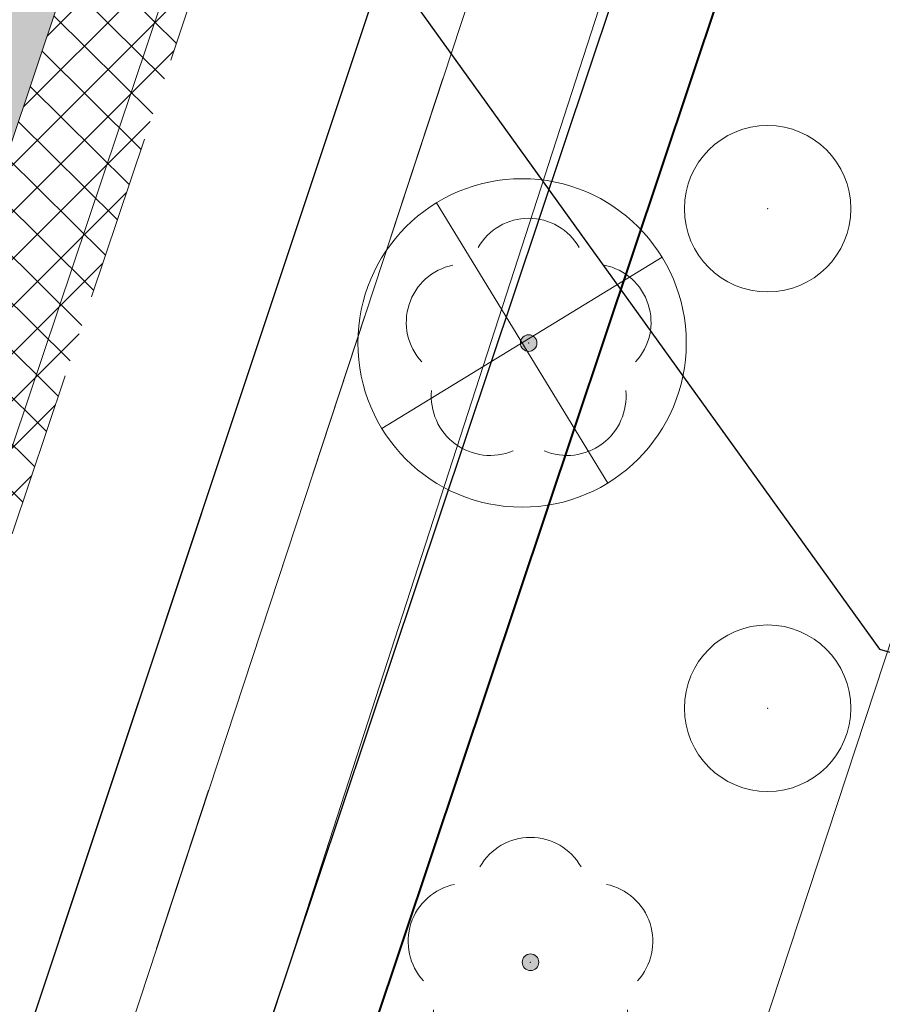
# Model space of a CAD drawing. Header units: metres. Extents: x 6599594 to 6600699, y 5687867 to 5691114.
# Tile 76 of 256: x 6599871.69 to 6599876.87, y 5688608.76 to 5688614.68. Entities that reach past the tile are written whole.
import ezdxf

# ---------------------------------------------------------------- set-up
doc = ezdxf.new("R2010")
doc.units = ezdxf.units.M
doc.header["$MEASUREMENT"] = 0
for name, pattern in [('1', [0]), ('3_EGBZ', [1.5, 1, -0.5]), ('BTO', [0]), ('BUF', [0]), ('BUG', [1.5, 1, -0.5]), ('GUK', [2, 1.5, -0.5]), ('GUZ', [1, 0.5, -0.5]), ('L_0_04', [1.5, 1, -0.5]), ('UPT', [0]), ('UPW', [0])]:
    doc.linetypes.add(name, pattern=pattern)
doc.layers.get('0').update_dxf_attribs({"color": 253, "linetype": 'CONTINUOUS', "lineweight": 13})
doc.layers.add('__gaPionowe', color=7, linetype='CONTINUOUS')
for name, color, linetype, lineweight in [('_dren', 30, '3_EGBZ', 40), ('_kolor chodnik', 50, '1', 5), ('_kolor jezdnia', 4, '1', 0), ('_kolor pobocze', 211, '1', 5), ('_kolor zjazdy kostka', 7, '1', 5), ('_kolor ścieżka @ 1', 10, '1', 0), ('_krawedz jezdni i pobocza', 7, 'BUG', 15), ('_podział mój', 201, 'BTO', 40), ('_row', 150, 'CONTINUOUS', 30), ('_wycinka', 10, 'BUF', 15), ('Dzialki', 130, '1', 30), ('Kontury', 252, 'GUK', 9), ('OT_Komunikacja', 7, 'CONTINUOUS', 0), ('OT_ZagospodarowanieTerenu', 7, 'CONTINUOUS', 0), ('OT_ZagospodarowanieTerenu_P', 7, 'CONTINUOUS', 0), ('UTTPOM_L_0', 30, 'UPT', 9), ('UWWPM_L_0', 5, 'UPW', 9), ('Uzytki', 252, 'GUZ', 9)]:
    doc.layers.add(name, color=color, linetype=linetype, lineweight=lineweight)
doc.styles.get("Standard").update_dxf_attribs({"font": 'ARIALN.TTF', "width": 0.75, "height": 1.199999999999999})
doc.dimstyles.new('GA-LEADER', dxfattribs={"dimtxt": 1, "dimasz": 1, "dimexe": 1, "dimexo": 1, "dimgap": 1, "dimtad": 1, "dimtxsty": 'Standard', "dimcen": 1, "dimadec": 0, "dimazin": 0, "dimtfac": 1, "dimtmove": 0, "dimatfit": 3, "dimfxl": 1, "dimarcsym": 0})
pattern_1 = [(45, (0, 0), (-0.1414213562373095, 0.1414213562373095), []), (135, (0, 0), (-0.1414213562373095, -0.1414213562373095), [])]

# ---------------------------------------------------------------- blocks, each defined once
blk = doc.blocks.new('ddddd')
at = {"layer": '_wycinka'}
for p, q in [((6600244.106448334, 5690836.218476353), (6600245.135551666, 5690834.535523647)), ((6600245.462476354, 5690835.891551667), (6600243.779523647, 5690834.862448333))]:
    blk.add_line(p, q, dxfattribs=at)
blk.add_circle((6600244.621, 5690835.377), 0.986329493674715, dxfattribs=at)
blk = doc.blocks.new('230')
at = {"color": 0, "linetype": 'Continuous', "lineweight": 18}
blk.add_circle((0, 0), 1, dxfattribs=at)
blk = doc.blocks.new('147')
at = {"linetype": 'Continuous', "lineweight": 18}
blk.add_hatch(color=0, dxfattribs=at).paths.add_polyline_path([(0, -0.1, 1), (0, 0.1, 1)])
at = {"color": 0, "linetype": 'Continuous', "lineweight": 18}
blk.add_circle((0, 0), 0.1, dxfattribs=at)
for centre, radius, start, end in [((0, 0.8), 0.7, 29.8459319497, 150.1540680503), ((-0.7700000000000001, 0.25), 0.7, 101.6336339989, 222.6626941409), ((0.7700000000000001, 0.25), 0.7, 317.3373058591, 78.3663660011), ((-0.4600000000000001, -0.6400000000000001), 0.71, 174.3693172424, 292.5572466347), ((0.4600000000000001, -0.6400000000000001), 0.71, 247.4427533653, 5.630682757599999)]:
    blk.add_arc(centre, radius, start, end, dxfattribs=at)
blk = doc.blocks.new('hhh')
at = {"layer": '_podział mój'}
blk.add_line((6600030.348422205, 5689076.243038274), (6599864.227411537, 5688579.984196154), dxfattribs=at)

msp = doc.modelspace()

# ---------------------------------------------------------------- hatches: boundary and pattern name
at = {"layer": '_kolor chodnik'}
h = msp.add_hatch(dxfattribs=at)
h.set_pattern_fill('ANSI37', color=256, scale=1.6)
h.set_pattern_definition(pattern_1)
h.paths.add_polyline_path([(6599849.938171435, 5688542.085872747), (6599852.232147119, 5688548.938742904), (6599853.573135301, 5688548.489851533), (6599853.827082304, 5688549.248475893), (6599851.793849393, 5688549.929093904), (6599849.895278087, 5688548.982823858), (6599847.823506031, 5688542.793750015)])
edge = h.paths.add_edge_path()
edge.add_line((6600018.106075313, 5689087.454911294), (6600022.42781917, 5689091.229234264))
edge.add_line((6600022.42781917, 5689091.229234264), (6600020.233254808, 5689093.742094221))
edge.add_line((6600020.233254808, 5689093.742094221), (6600017.159471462, 5689091.057656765))
edge.add_arc((6600023.275194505, 5689085.385140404), 8.34143334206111, 137.1531558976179, 148.8016577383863)
edge.add_line((6600016.140105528, 5689089.706021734), (6600018.106075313, 5689087.454911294))
h.paths.add_polyline_path([(6600038.501784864, 5689187.59229436), (6600037.906968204, 5689187.700586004), (6600037.638296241, 5689186.224843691), (6600038.240083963, 5689186.115282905)])
h.paths.add_polyline_path([(6600069.098302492, 5689360.276020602), (6600068.321239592, 5689360.413462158), (6600068.064048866, 5689358.936495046), (6600068.836639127, 5689358.799546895)])
h.paths.add_polyline_path([(6600082.393785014, 5689362.950258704), (6600082.941124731, 5689366.103121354), (6600081.481377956, 5689366.361351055), (6600080.923159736, 5689363.210828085)])
h.paths.add_polyline_path([(6600074.022236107, 5689388.065861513), (6600072.983907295, 5689388.249860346), (6600072.723374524, 5689386.772538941), (6600073.760538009, 5689386.588865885)])
h.paths.add_polyline_path([(6600105.602402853, 5689486.45426531), (6600106.738797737, 5689489.760539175), (6600105.28818975, 5689490.281952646), (6600104.132785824, 5689486.965912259)])
h.paths.add_polyline_path([(6600132.519778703, 5689678.737346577), (6600131.636986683, 5689678.922259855), (6600131.330470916, 5689677.453953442), (6600132.212256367, 5689677.269208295)])
h.paths.add_polyline_path([(6600156.649397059, 5689798.7449027), (6600156.48800471, 5689797.95886096), (6600157.450195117, 5689797.757316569), (6600157.615023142, 5689798.542205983)])
h.paths.add_polyline_path([(6600189.055358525, 5689948.643107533), (6600187.902868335, 5689948.884512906), (6600187.600024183, 5689947.417400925), (6600188.748131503, 5689947.176379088)])
edge = h.paths.add_edge_path()
edge.add_line((6600204.459383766, 5690032.969035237), (6600204.153258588, 5690031.227801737))
edge.add_arc((6600202.328347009, 5690027.299936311), 4.331100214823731, 41.853001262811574, 65.08011546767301, ccw=False)
edge.add_arc((6600032.903931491, 5690051.979071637), 174.020003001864, 352.8070218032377, 353.495463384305)
edge.add_arc((6600202.372679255, 5690027.343587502), 5.999999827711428, 55.12102442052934, 69.64815978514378)
edge = h.paths.add_edge_path()
edge.add_line((6600205.046027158, 5690040.265402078), (6600204.972740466, 5690038.483452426))
edge.add_arc((6600203.986269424, 5690044.401803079), 5.999999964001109, 279.4630688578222, 294.9140560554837)
edge.add_line((6600206.513819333, 5690038.960158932), (6600206.607027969, 5690041.030672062))
edge.add_arc((6600203.986269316, 5690044.401803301), 4.270000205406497, 284.3702444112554, 307.86193139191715, ccw=False)
edge = h.paths.add_edge_path()
edge.add_arc((6600203.547470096, 5690044.558759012), 6.446878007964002, 324.43500910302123, 356.20133685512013, ccw=False)
edge.add_arc((6600203.986269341, 5690044.401803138), 6.000000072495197, 323.2169970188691, 357.4193489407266)
h.paths.add_polyline_path([(6600208.910055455, 5690121.713696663), (6600208.146285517, 5690121.748120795), (6600207.125602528, 5690121.794124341), (6600209.971605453, 5690121.665851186)])
edge = h.paths.add_edge_path()
edge.add_line((6600238.769818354, 5690481.648294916), (6600240.338176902, 5690490.87374652))
edge.add_line((6600240.338176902, 5690490.87374652), (6600241.251295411, 5690510.829461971))
edge.add_line((6600241.251295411, 5690510.829461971), (6600239.524022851, 5690510.928942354))
edge.add_line((6600239.524022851, 5690510.928942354), (6600238.633343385, 5690491.167757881))
edge.add_line((6600238.633343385, 5690491.167757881), (6600234.579716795, 5690467.661262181))
edge.add_line((6600234.579716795, 5690467.661262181), (6600234.449796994, 5690464.966873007))
edge.add_arc((6600242.443669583, 5690464.607462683), 8.001948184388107, 177.4256737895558, 268.2543056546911)
edge.add_line((6600242.199903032, 5690456.609228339), (6600242.216657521, 5690457.359274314))
edge.add_line((6600242.216657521, 5690457.359274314), (6600242.305257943, 5690458.836738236))
edge.add_arc((6600242.444504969, 5690464.607952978), 5.772894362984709, 177.0298084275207, 268.6178439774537, ccw=False)
edge.add_line((6600236.679365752, 5690464.907083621), (6600236.951876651, 5690470.95443634))
edge.add_line((6600236.951876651, 5690470.95443634), (6600238.15078669, 5690478.210832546))
edge.add_line((6600238.15078669, 5690478.210832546), (6600238.769818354, 5690481.648294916))
h.paths.add_polyline_path([(6600238.769818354, 5690481.648294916), (6600238.15078669, 5690478.210832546), (6600239.670056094, 5690477.930590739), (6600240.266710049, 5690481.376366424)])
edge = h.paths.add_edge_path()
edge.add_line((6600223.366500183, 5690460.339976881), (6600223.278629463, 5690457.997544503))
edge.add_arc((6600220.967166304, 5690465.656339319), 7.999999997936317, 286.7940807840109, 300.2738222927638)
edge.add_line((6600225.000231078, 5690458.747331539), (6600225.240084, 5690461.623695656))
edge.add_arc((6600221.105749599, 5690465.648640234), 5.76999998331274, 293.06724424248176, 315.7681070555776, ccw=False)
edge = h.paths.add_edge_path()
edge.add_arc((6600220.025145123, 5690444.676291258), 5.770000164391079, 37.996647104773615, 59.94382588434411, ccw=False)
edge.add_line((6600224.572175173, 5690448.22839199), (6600224.817793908, 5690451.081798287))
edge.add_arc((6600220.025145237, 5690444.676291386), 7.999999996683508, 53.19588653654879, 68.15166733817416)
edge.add_line((6600223.00235276, 5690452.101669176), (6600222.91504296, 5690449.670427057))
edge = h.paths.add_edge_path()
edge.add_arc((6600221.105749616, 5690465.648640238), 7.999999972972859, 328.0222308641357, 357.0132597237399)
edge.add_line((6600229.094882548, 5690465.23180147), (6600229.218816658, 5690467.593604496))
edge.add_line((6600229.218816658, 5690467.593604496), (6600228.218919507, 5690467.645774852))
edge.add_line((6600228.218919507, 5690467.645774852), (6600227.891778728, 5690461.411918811))
h.paths.add_polyline_path([(6600200.980142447, 5690012.236744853), (6600202.317278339, 5690011.956662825), (6600202.522293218, 5690012.935421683), (6600201.182321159, 5690013.216097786)])
h.paths.add_polyline_path([(6600196.457878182, 5689983.98337835), (6600195.202332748, 5689984.246370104), (6600194.899091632, 5689982.777335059), (6600196.150355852, 5689982.515240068)])
edge = h.paths.add_edge_path()
edge.add_line((6600112.305909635, 5689517.991018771), (6600112.691041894, 5689519.807934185))
edge.add_line((6600112.691041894, 5689519.807934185), (6600113.245521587, 5689522.423769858))
edge.add_line((6600113.245521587, 5689522.423769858), (6600111.553124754, 5689522.782507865))
edge.add_line((6600111.553124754, 5689522.782507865), (6600107.405864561, 5689503.21722655))
edge.add_line((6600107.405864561, 5689503.21722655), (6600099.494506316, 5689480.361667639))
edge.add_line((6600099.494506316, 5689480.361667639), (6600099.182814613, 5689478.891218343))
edge.add_arc((6600107.008997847, 5689477.232359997), 8.000059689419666, 168.0325629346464, 257.7529108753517)
edge.add_line((6600105.311960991, 5689469.414366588), (6600105.784990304, 5689471.593619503))
edge.add_arc((6600107.008927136, 5689477.232314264), 5.769999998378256, 168.0321375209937, 257.7533362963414, ccw=False)
edge.add_line((6600101.364343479, 5689478.42879883), (6600101.647245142, 5689479.76342708))
edge.add_line((6600101.647245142, 5689479.76342708), (6600104.132785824, 5689486.965912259))
edge.add_line((6600104.132785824, 5689486.965912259), (6600105.28818975, 5689490.281952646))
edge.add_line((6600105.28818975, 5689490.281952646), (6600108.240043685, 5689498.809726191))
edge.add_line((6600108.240043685, 5689498.809726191), (6600112.305909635, 5689517.991018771))
h.paths.add_polyline_path([(6600136.009573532, 5689645.499114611), (6600138.333647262, 5689645.012304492), (6600138.661671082, 5689646.578318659), (6600134.869459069, 5689647.372651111)])
at = {"layer": '_kolor jezdnia'}
h = msp.add_hatch(dxfattribs=at)
h.set_pattern_fill('ANSI37', color=4, scale=3.5)
h.set_pattern_definition([(45, (0, 0), (-0.3093592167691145, 0.3093592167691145), []), (135, (0, 0), (-0.3093592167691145, -0.3093592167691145), [])])
edge = h.paths.add_edge_path()
edge.add_line((6599833.066047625, 5688539.933393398), (6599850.649511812, 5688527.983462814))
edge.add_arc((6599857.337592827, 5688536.653968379), 10.95025544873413, 169.5012687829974, 232.3548431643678, ccw=False)
edge.add_arc((6599858.085851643, 5688536.618142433), 11.69295282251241, 162.2507788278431, 169.9967502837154, ccw=False)
edge.add_line((6599846.949484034, 5688540.182754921), (6599847.823506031, 5688542.793750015))
edge.add_line((6599847.823506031, 5688542.793750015), (6599849.895278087, 5688548.982823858))
edge.add_line((6599849.895278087, 5688548.982823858), (6599852.434748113, 5688556.56906746))
edge.add_line((6599852.434748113, 5688556.56906746), (6599928.48625871, 5688783.760284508))
edge.add_line((6599928.48625871, 5688783.760284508), (6599931.025728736, 5688791.34652811))
edge.add_line((6599931.025728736, 5688791.34652811), (6599996.657773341, 5688987.411326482))
edge.add_line((6599996.657773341, 5688987.411326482), (6599999.197243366, 5688994.997570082))
edge.add_line((6599999.197243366, 5688994.997570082), (6600021.930100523, 5689062.908193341))
edge.add_line((6600021.930100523, 5689062.908193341), (6600017.620224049, 5689067.371531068))
edge.add_line((6600017.620224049, 5689067.371531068), (6600016.714558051, 5689064.654078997))
edge.add_line((6600016.714558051, 5689064.654078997), (6600012.423620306, 5689051.835617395))
edge.add_line((6600012.423620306, 5689051.835617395), (6600009.884150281, 5689044.249373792))
edge.add_line((6600009.884150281, 5689044.249373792), (6599977.53516164, 5688947.612159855))
edge.add_line((6599977.53516164, 5688947.612159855), (6599974.995691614, 5688940.025916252))
edge.add_line((6599974.995691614, 5688940.025916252), (6599942.096912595, 5688841.746295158))
edge.add_line((6599942.096912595, 5688841.746295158), (6599939.557442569, 5688834.160051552))
edge.add_line((6599939.557442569, 5688834.160051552), (6599882.679288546, 5688664.246042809))
edge.add_line((6599882.679288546, 5688664.246042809), (6599880.139818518, 5688656.659799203))
edge.add_line((6599880.139818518, 5688656.659799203), (6599852.46454386, 5688573.984527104))
edge.add_line((6599852.46454386, 5688573.984527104), (6599842.470137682, 5688544.127903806))
edge.add_arc((6599835.706422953, 5688546.652910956), 7.219660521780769, 248.5480913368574, 339.52856074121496, ccw=False)
h.paths.add_polyline_path([(6600044.653202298, 5689172.271628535), (6600046.276244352, 5689181.431901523), (6600047.759199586, 5689189.801539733), (6600051.0603021, 5689208.432603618), (6600052.368792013, 5689215.817578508), (6600054.808584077, 5689229.587499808), (6600056.11707399, 5689236.972474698), (6600057.346666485, 5689243.912161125), (6600058.655146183, 5689251.297078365), (6600058.831439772, 5689252.292060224), (6600060.098987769, 5689259.445963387), (6600060.139929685, 5689259.677035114), (6600061.407468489, 5689266.830886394), (6600072.329030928, 5689328.470998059), (6600073.637511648, 5689335.855921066), (6600077.337304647, 5689356.73715072), (6600078.820259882, 5689365.106788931), (6600081.142794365, 5689378.214921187), (6600082.538516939, 5689386.092227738), (6600095.187867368, 5689457.483787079), (6600091.082877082, 5689465.8405575), (6600089.043088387, 5689454.328211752), (6600087.870641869, 5689447.711051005), (6600087.560133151, 5689445.958573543), (6600086.562151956, 5689440.326076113), (6600082.433200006, 5689417.022719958), (6600080.95024477, 5689408.65308175), (6600077.202698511, 5689387.502337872), (6600075.719743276, 5689379.132699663), (6600073.469199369, 5689366.430874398), (6600071.986244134, 5689358.061236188), (6600069.98686466, 5689346.776955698), (6600068.591142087, 5689338.899649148), (6600065.559290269, 5689321.78820693), (6600064.163567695, 5689313.910900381), (6600059.719426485, 5689288.828650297), (6600058.323703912, 5689280.951343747), (6600057.563846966, 5689276.662793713), (6600056.168124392, 5689268.785487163), (6600054.804920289, 5689261.091711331), (6600053.409197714, 5689253.21440478), (6600053.264817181, 5689252.399536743), (6600051.869094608, 5689244.522230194), (6600051.183555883, 5689240.653124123), (6600049.787833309, 5689232.775817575), (6600046.593849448, 5689214.749319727), (6600045.198126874, 5689206.872013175), (6600044.41754409, 5689202.466488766), (6600042.934588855, 5689194.096850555), (6600036.429952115, 5689157.38538759), (6600034.946996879, 5689149.01574938), (6600030.579776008, 5689124.367629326), (6600027.529365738, 5689107.151445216), (6600024.895072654, 5689094.014582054), (6600030.583685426, 5689094.264316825), (6600032.945013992, 5689106.191885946), (6600043.170247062, 5689163.901990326)])
edge = h.paths.add_edge_path()
edge.add_line((6600111.106812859, 5689535.144351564), (6600111.256844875, 5689535.85214863))
edge.add_line((6600111.256844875, 5689535.85214863), (6600112.915748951, 5689543.678261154))
edge.add_line((6600112.915748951, 5689543.678261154), (6600117.304772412, 5689564.384094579))
edge.add_line((6600117.304772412, 5689564.384094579), (6600119.067357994, 5689572.699339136))
edge.add_line((6600119.067357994, 5689572.699339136), (6600120.087667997, 5689577.512794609))
edge.add_line((6600120.087667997, 5689577.512794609), (6600121.642890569, 5689584.849775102))
edge.add_line((6600121.642890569, 5689584.849775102), (6600128.436769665, 5689616.900852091))
edge.add_line((6600128.436769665, 5689616.900852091), (6600129.991992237, 5689624.237832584))
edge.add_line((6600129.991992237, 5689624.237832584), (6600132.660554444, 5689636.827148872))
edge.add_line((6600132.660554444, 5689636.827148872), (6600133.208838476, 5689639.444704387))
edge.add_line((6600133.208838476, 5689639.444704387), (6600134.848957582, 5689647.274775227))
edge.add_line((6600134.848957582, 5689647.274775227), (6600138.97649476, 5689666.979995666))
edge.add_line((6600138.97649476, 5689666.979995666), (6600140.51410642, 5689674.320687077))
edge.add_line((6600140.51410642, 5689674.320687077), (6600145.209128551, 5689696.735129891))
edge.add_line((6600145.209128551, 5689696.735129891), (6600146.746740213, 5689704.075821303))
edge.add_line((6600146.746740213, 5689704.075821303), (6600151.462308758, 5689726.588354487))
edge.add_line((6600151.462308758, 5689726.588354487), (6600152.999920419, 5689733.929045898))
edge.add_line((6600152.999920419, 5689733.929045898), (6600155.244070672, 5689744.642813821))
edge.add_line((6600155.244070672, 5689744.642813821), (6600156.781682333, 5689751.983505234))
edge.add_line((6600156.781682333, 5689751.983505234), (6600161.635515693, 5689775.156126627))
edge.add_line((6600161.635515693, 5689775.156126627), (6600163.378142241, 5689783.475576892))
edge.add_line((6600163.378142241, 5689783.475576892), (6600163.850769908, 5689785.731942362))
edge.add_line((6600163.850769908, 5689785.731942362), (6600167.028500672, 5689800.902704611))
edge.add_line((6600167.028500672, 5689800.902704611), (6600179.49088801, 5689860.399222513))
edge.add_line((6600179.49088801, 5689860.399222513), (6600181.233514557, 5689868.718672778))
edge.add_line((6600181.233514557, 5689868.718672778), (6600181.84713393, 5689871.648144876))
edge.add_line((6600181.84713393, 5689871.648144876), (6600183.384745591, 5689878.988836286))
edge.add_line((6600183.384745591, 5689878.988836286), (6600184.935818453, 5689886.393792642))
edge.add_line((6600184.935818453, 5689886.393792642), (6600186.575937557, 5689894.223863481))
edge.add_line((6600186.575937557, 5689894.223863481), (6600194.05133812, 5689929.912074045))
edge.add_line((6600194.05133812, 5689929.912074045), (6600195.691457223, 5689937.742144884))
edge.add_line((6600195.691457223, 5689937.742144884), (6600202.915799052, 5689972.231779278))
edge.add_line((6600202.915799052, 5689972.231779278), (6600204.555918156, 5689980.061850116))
edge.add_line((6600204.555918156, 5689980.061850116), (6600206.062781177, 5689987.255744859))
edge.add_line((6600206.062781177, 5689987.255744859), (6600207.702900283, 5689995.085815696))
edge.add_line((6600207.702900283, 5689995.085815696), (6600210.232559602, 5690007.162628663))
edge.add_line((6600210.232559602, 5690007.162628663), (6600211.694938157, 5690014.144150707))
edge.add_arc((6600028.177652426, 5690052.584442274), 187.5000004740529, 348.1696294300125, 357.4195276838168)
edge.add_line((6600215.487522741, 5690044.142720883), (6600208.310270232, 5690026.480446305))
edge.add_arc((6600032.903933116, 5690051.97907145), 177.2500013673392, 348.1696294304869, 351.7289130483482, ccw=False)
edge.add_line((6600206.38894146, 5690015.640182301), (6600205.966941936, 5690013.625519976))
edge.add_line((6600205.966941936, 5690013.625519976), (6600204.326822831, 5690005.795449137))
edge.add_line((6600204.326822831, 5690005.795449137), (6600197.076961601, 5689971.183982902))
edge.add_line((6600197.076961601, 5689971.183982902), (6600195.334335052, 5689962.864532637))
edge.add_line((6600195.334335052, 5689962.864532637), (6600193.44722506, 5689953.855305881))
edge.add_line((6600193.44722506, 5689953.855305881), (6600191.909227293, 5689946.512771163))
edge.add_line((6600191.909227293, 5689946.512771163), (6600185.496844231, 5689915.899498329))
edge.add_line((6600185.496844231, 5689915.899498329), (6600183.856521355, 5689908.068454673))
edge.add_line((6600183.856521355, 5689908.068454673), (6600182.066605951, 5689899.523243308))
edge.add_line((6600182.066605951, 5689899.523243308), (6600180.32407057, 5689891.204228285))
edge.add_line((6600180.32407057, 5689891.204228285), (6600174.320344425, 5689862.541919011))
edge.add_line((6600174.320344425, 5689862.541919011), (6600172.577809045, 5689854.222903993))
edge.add_line((6600172.577809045, 5689854.222903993), (6600163.663810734, 5689811.666703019))
edge.add_line((6600163.663810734, 5689811.666703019), (6600162.023782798, 5689803.837067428))
edge.add_line((6600162.023782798, 5689803.837067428), (6600160.924220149, 5689798.587659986))
edge.add_line((6600160.924220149, 5689798.587659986), (6600159.279208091, 5689790.734229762))
edge.add_line((6600159.279208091, 5689790.734229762), (6600157.107250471, 5689780.365115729))
edge.add_line((6600157.107250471, 5689780.365115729), (6600155.462238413, 5689772.511685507))
edge.add_line((6600155.462238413, 5689772.511685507), (6600153.380318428, 5689762.572418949))
edge.add_line((6600153.380318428, 5689762.572418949), (6600151.735124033, 5689754.718118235))
edge.add_line((6600151.735124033, 5689754.718118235), (6600148.586504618, 5689739.686336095))
edge.add_line((6600148.586504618, 5689739.686336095), (6600146.885007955, 5689731.563243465))
edge.add_line((6600146.885007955, 5689731.563243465), (6600141.75088822, 5689707.052510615))
edge.add_line((6600141.75088822, 5689707.052510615), (6600140.110896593, 5689699.223048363))
edge.add_line((6600140.110896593, 5689699.223048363), (6600133.483561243, 5689667.583574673))
edge.add_line((6600133.483561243, 5689667.583574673), (6600131.860394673, 5689659.834436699))
edge.add_line((6600131.860394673, 5689659.834436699), (6600131.740984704, 5689659.26436315))
edge.add_line((6600131.740984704, 5689659.26436315), (6600130.117814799, 5689651.515209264))
edge.add_line((6600130.117814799, 5689651.515209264), (6600127.27873359, 5689637.961189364))
edge.add_line((6600127.27873359, 5689637.961189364), (6600126.924568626, 5689636.290366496))
edge.add_line((6600126.924568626, 5689636.290366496), (6600125.166244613, 5689627.995226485))
edge.add_line((6600125.166244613, 5689627.995226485), (6600118.009503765, 5689594.232298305))
edge.add_line((6600118.009503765, 5689594.232298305), (6600116.25117975, 5689585.937158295))
edge.add_line((6600116.25117975, 5689585.937158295), (6600113.665314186, 5689573.737975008))
edge.add_line((6600113.665314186, 5689573.737975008), (6600111.898534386, 5689565.402943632))
edge.add_line((6600111.898534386, 5689565.402943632), (6600104.889982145, 5689532.339115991))
edge.add_line((6600104.889982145, 5689532.339115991), (6600103.22663594, 5689524.492047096))
edge.add_line((6600103.22663594, 5689524.492047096), (6600096.623876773, 5689493.342605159))
edge.add_line((6600096.623876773, 5689493.342605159), (6600094.968986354, 5689485.535427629))
edge.add_line((6600094.968986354, 5689485.535427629), (6600094.300101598, 5689482.379870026))
edge.add_line((6600094.300101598, 5689482.379870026), (6600099.182814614, 5689478.891218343))
edge.add_line((6600099.182814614, 5689478.891218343), (6600099.494506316, 5689480.361667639))
edge.add_line((6600099.494506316, 5689480.361667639), (6600111.106812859, 5689535.144351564))
edge = h.paths.add_edge_path()
edge.add_arc((6600239.213891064, 5690851.400367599), 10.00000000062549, -2.8342403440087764, 76.13703556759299, ccw=False)
edge.add_line((6600249.201658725, 5690850.905901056), (6600249.082723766, 5690848.503524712))
edge.add_line((6600249.082723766, 5690848.503524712), (6600247.016487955, 5690806.767468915))
edge.add_line((6600247.016487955, 5690806.767468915), (6600246.092398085, 5690789.152178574))
edge.add_line((6600246.092398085, 5690789.152178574), (6600233.768116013, 5690572.015170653))
edge.add_line((6600233.768116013, 5690572.015170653), (6600228.959056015, 5690465.296202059))
edge.add_line((6600228.959056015, 5690465.296202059), (6600234.588724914, 5690465.017134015))
edge.add_line((6600234.588724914, 5690465.017134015), (6600239.262540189, 5690571.767576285))
edge.add_line((6600239.262540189, 5690571.767576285), (6600252.50503885, 5690806.400146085))
edge.add_line((6600252.50503885, 5690806.400146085), (6600254.569211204, 5690848.094521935))
edge.add_arc((6600262.559425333, 5690847.6989487), 7.999999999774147, 76.13703557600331, 177.1657596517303, ccw=False)
edge.add_line((6600264.476229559, 5690855.465921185), (6600241.609896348, 5690861.109083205))
edge = h.paths.add_edge_path()
edge.add_line((6600250.031475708, 5690451.625307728), (6600250.231741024, 5690455.772579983))
edge.add_line((6600250.231741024, 5690455.772579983), (6600246.257763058, 5690456.417303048))
edge.add_line((6600246.257763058, 5690456.417303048), (6600242.171761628, 5690456.61060902))
edge.add_arc((6600242.563100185, 5690464.586983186), 7.985968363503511, 176.9123644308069, 267.1911945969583, ccw=False)
edge.add_line((6600234.588724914, 5690465.017134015), (6600228.959056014, 5690465.296202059))
edge.add_arc((6600220.965133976, 5690465.657286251), 8.002072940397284, 267.8289300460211, 357.413716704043, ccw=False)
edge.add_line((6600220.661989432, 5690457.660957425), (6600212.406915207, 5690458.119572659))
edge.add_line((6600212.406915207, 5690458.119572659), (6600208.431872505, 5690457.817501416))
edge.add_line((6600208.431872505, 5690457.817501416), (6600208.233912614, 5690454.548331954))
edge.add_line((6600208.233912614, 5690454.548331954), (6600212.129565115, 5690453.127270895))
edge.add_line((6600212.129565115, 5690453.127270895), (6600218.640548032, 5690452.76554962))
edge.add_line((6600218.640548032, 5690452.76554962), (6600216.486747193, 5690452.885205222))
edge.add_line((6600216.486747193, 5690452.885205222), (6600220.468905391, 5690452.663974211))
edge.add_arc((6600220.025145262, 5690444.676291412), 7.99999997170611, -0.3386579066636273, 86.8201700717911, ccw=False)
edge.add_line((6600228.025005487, 5690444.629006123), (6600227.803602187, 5690439.649256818))
edge.add_line((6600227.803602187, 5690439.649256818), (6600226.885525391, 5690435.936828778))
edge.add_line((6600226.885525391, 5690435.936828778), (6600225.534849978, 5690405.967249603))
edge.add_line((6600225.534849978, 5690405.967249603), (6600226.115199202, 5690402.187514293))
edge.add_line((6600226.115199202, 5690402.187514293), (6600213.445139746, 5690121.008786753))
edge.add_line((6600213.445139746, 5690121.008786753), (6600213.352800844, 5690118.960058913))
edge.add_line((6600213.352800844, 5690118.960058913), (6600209.980184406, 5690044.131649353))
edge.add_arc((6600203.98626942, 5690044.401803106), 5.999999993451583, 257.4162346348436, 357.41934921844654, ccw=False)
edge.add_line((6600202.679069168, 5690038.545931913), (6600201.589735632, 5690033.666039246))
edge.add_line((6600201.589735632, 5690033.666039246), (6600203.67987942, 5690033.199458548))
edge.add_arc((6600202.372679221, 5690027.343587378), 5.999999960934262, -8.27108729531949, 77.41623506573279, ccw=False)
edge.add_line((6600208.310270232, 5690026.480446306), (6600215.487522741, 5690044.142720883))
edge.add_line((6600215.487522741, 5690044.142720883), (6600216.199687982, 5690059.9446614))
edge.add_line((6600216.199687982, 5690059.9446614), (6600216.537356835, 5690067.437056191))
edge.add_line((6600216.537356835, 5690067.437056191), (6600223.893528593, 5690230.66011469))
edge.add_line((6600223.893528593, 5690230.66011469), (6600224.231197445, 5690238.152509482))
edge.add_line((6600224.231197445, 5690238.152509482), (6600233.507835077, 5690443.987992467))
edge.add_arc((6600241.499722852, 5690443.627812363), 7.999999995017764, 87.29208981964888, 177.4195277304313, ccw=False)
edge.add_line((6600241.877677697, 5690451.618879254), (6600246.021541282, 5690451.422886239))
edge.add_line((6600246.021541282, 5690451.422886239), (6600246.427694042, 5690451.44338883))
edge.add_line((6600246.427694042, 5690451.44338883), (6600246.79397003, 5690451.461878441))
edge.add_line((6600246.79397003, 5690451.461878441), (6600250.031475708, 5690451.625307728))
edge = h.paths.add_edge_path()
edge.add_line((6600007.33756506, 5689086.20374581), (6600006.980466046, 5689080.740822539))
edge.add_line((6600006.980466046, 5689080.740822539), (6600007.229745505, 5689080.720859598))
edge.add_line((6600007.229745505, 5689080.720859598), (6600008.093335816, 5689080.601653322))
edge.add_line((6600008.093335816, 5689080.601653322), (6600008.702681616, 5689080.53831051))
edge.add_arc((6600008.140193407, 5689070.554142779), 9.999999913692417, -18.557800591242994, 86.77547804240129, ccw=False)
edge.add_line((6600017.620224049, 5689067.371531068), (6600021.930100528, 5689062.908193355))
edge.add_arc((6599734.83819726, 5689159.011261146), 302.7499967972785, 341.4922000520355, 343.8640860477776)
edge.add_arc((6600034.895369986, 5689072.315877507), 9.581213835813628, 98.63328270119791, 164.5273290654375, ccw=False)
edge.add_line((6600033.457137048, 5689081.788529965), (6600033.832640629, 5689081.798737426))
edge.add_line((6600033.832640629, 5689081.798737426), (6600034.422462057, 5689082.05700874))
edge.add_line((6600034.422462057, 5689082.05700874), (6600036.833623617, 5689082.139040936))
edge.add_line((6600036.833623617, 5689082.139040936), (6600036.730225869, 5689087.148851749))
edge.add_line((6600036.730225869, 5689087.148851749), (6600036.579860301, 5689087.134303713))
edge.add_arc((6600036.479565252, 5689093.136286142), 6.002820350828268, 169.1687651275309, 270.9573417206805, ccw=False)
edge.add_line((6600030.583685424, 5689094.264316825), (6600024.895072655, 5689094.014582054))
edge.add_arc((6600015.200558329, 5689096.162123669), 9.929528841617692, 271.0943432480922, 347.5094668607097, ccw=False)
edge.add_arc((6600014.909438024, 5689089.646776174), 3.446070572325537, 264.4236009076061, 278.0194998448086, ccw=False)
edge.add_line((6600014.574573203, 5689086.217014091), (6600014.299554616, 5689086.232508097))
edge.add_line((6600014.299554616, 5689086.232508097), (6600010.474232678, 5689086.448019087))
edge.add_line((6600010.474232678, 5689086.448019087), (6600007.33756506, 5689086.20374581))
edge = h.paths.add_edge_path()
edge.add_line((6600105.490725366, 5689463.953528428), (6600106.927559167, 5689464.047234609))
edge.add_line((6600106.927559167, 5689464.047234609), (6600107.835, 5689468.66))
edge.add_line((6600107.835, 5689468.66), (6600105.311960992, 5689469.414366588))
edge.add_arc((6600107.008997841, 5689477.232359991), 8.000059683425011, 168.0325628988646, 257.75291091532, ccw=False)
edge.add_line((6600099.182814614, 5689478.891218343), (6600094.300101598, 5689482.379870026))
edge.add_arc((6600586.245114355, 5689378.104238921), 502.8750369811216, 168.032376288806, 169.9522165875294)
edge.add_line((6600091.082877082, 5689465.8405575), (6600095.187867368, 5689457.483787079))
edge.add_arc((6600103.065173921, 5689456.088064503), 8.000000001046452, 77.7533362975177, 169.9524553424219, ccw=False)
edge.add_line((6600104.762140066, 5689463.906012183), (6600105.490725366, 5689463.953528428))
at = {"layer": '_kolor pobocze'}
h = msp.add_hatch(dxfattribs=at)
h.set_pattern_fill('ANSI37', color=256, scale=1.6)
h.set_pattern_definition(pattern_1)
h.paths.add_polyline_path([(6599932.280385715, 5688783.281118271), (6599932.51846103, 5688783.99232861), (6599930.384830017, 5688784.706554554), (6599928.486258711, 5688783.760284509), (6599900.424162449, 5688699.929447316), (6599901.135372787, 5688699.691372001), (6599929.09885504, 5688783.227616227), (6599930.441347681, 5688783.896730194)])
h.paths.add_polyline_path([(6599863.82305472, 5688584.885679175), (6599865.662092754, 5688584.270067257), (6599865.900168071, 5688584.981277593), (6599863.766537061, 5688585.69550354), (6599861.867965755, 5688584.749233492), (6599852.434748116, 5688556.569067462), (6599852.907883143, 5688555.61978181), (6599862.297350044, 5688583.669249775), (6599862.358334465, 5688583.85143058), (6599862.480562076, 5688584.216565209)])
h.paths.add_polyline_path([(6599865.891775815, 5688591.038664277), (6599865.217260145, 5688592.39199476), (6599901.135372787, 5688699.691372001), (6599900.424162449, 5688699.929447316), (6599864.407435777, 5688592.335477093), (6599865.353705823, 5688590.436905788), (6599867.487336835, 5688589.722679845), (6599867.72541215, 5688590.433890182)])
at = {"layer": '_kolor zjazdy kostka'}
h = msp.add_hatch(dxfattribs=at)
h.set_pattern_fill('ANSI37', color=256, scale=1.6)
h.set_pattern_definition(pattern_1)
h.paths.add_polyline_path([(6600244.137440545, 5690813.934732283), (6600242.369522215, 5690814.022127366), (6600242.097568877, 5690808.528921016), (6600243.865482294, 5690808.441426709)])
h.paths.add_polyline_path([(6600247.012128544, 5690806.679412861), (6600247.442736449, 5690815.377295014), (6600247.393289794, 5690814.378518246), (6600247.113277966, 5690808.722537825)])
h.paths.add_polyline_path([(6600242.297085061, 5690788.088808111), (6600240.958726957, 5690788.155683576), (6600240.648818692, 5690782.664569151), (6600241.987258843, 5690782.599147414)])
h.paths.add_polyline_path([(6600245.558275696, 5690780.919298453), (6600246.037231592, 5690789.405686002), (6600244.985820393, 5690788.453468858), (6600244.612601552, 5690781.981345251)])
h.paths.add_polyline_path([(6600241.348405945, 5690723.711515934), (6600242.272017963, 5690722.691689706), (6600242.749709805, 5690731.155680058), (6600241.698138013, 5690730.203317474), (6600241.472690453, 5690726.27550499)])
h.paths.add_polyline_path([(6600225.772794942, 5690394.589141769), (6600224.731429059, 5690393.637598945), (6600224.461246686, 5690387.644646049), (6600225.412923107, 5690386.603142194)])
h.paths.add_polyline_path([(6600223.012390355, 5690333.280720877), (6600223.372595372, 5690341.272607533), (6600222.32835346, 5690340.318436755), (6600222.058239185, 5690334.324941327)])
h.paths.add_polyline_path([(6600215.496388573, 5690166.390602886), (6600215.856593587, 5690174.382489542), (6600214.812834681, 5690173.428760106), (6600214.542018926, 5690167.435062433)])
h.paths.add_polyline_path([(6600212.446537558, 5690121.053392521), (6600213.399499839, 5690120.010473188), (6600213.788744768, 5690128.503024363), (6600212.745135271, 5690127.54943145)])
h.paths.add_polyline_path([(6600209.977420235, 5690121.665589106), (6600210.225142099, 5690127.162117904), (6600207.346107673, 5690127.291879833), (6600207.119593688, 5690121.794395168)])
h.paths.add_polyline_path([(6600207.950178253, 5690070.725854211), (6600204.880846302, 5690070.828947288), (6600204.643784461, 5690065.333808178), (6600207.702521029, 5690065.204598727)])
h.paths.add_polyline_path([(6600200.981479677, 5690012.236464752), (6600199.969248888, 5690007.339980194), (6600201.282587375, 5690007.064882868), (6600202.31726072, 5690011.956666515)])
h.paths.add_polyline_path([(6600193.613960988, 5689970.406358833), (6600192.398010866, 5689970.660657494), (6600191.286205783, 5689965.274578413), (6600192.486379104, 5689965.023185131)])
h.paths.add_polyline_path([(6600189.061271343, 5689948.671423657), (6600189.98413328, 5689953.050774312), (6600188.818902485, 5689953.32186217), (6600187.908781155, 5689948.91282903)])
h.paths.add_polyline_path([(6600180.976201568, 5689915.317449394), (6600179.952861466, 5689910.421322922), (6600181.008474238, 5689910.200199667), (6600182.033843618, 5689915.09540201)])
h.paths.add_polyline_path([(6600176.508279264, 5689893.538690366), (6600177.476023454, 5689893.335973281), (6600178.603605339, 5689898.719146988), (6600177.636002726, 5689898.922290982)])
h.paths.add_polyline_path([(6600179.28182965, 5689859.401159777), (6600180.522246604, 5689860.211927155), (6600181.057490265, 5689860.561775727), (6600183.598022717, 5689860.029600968), (6600184.726606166, 5689865.412570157), (6600182.186324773, 5689865.943033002), (6600181.604764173, 5689866.832779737), (6600181.024456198, 5689867.720610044)])
h.paths.add_polyline_path([(6600160.200810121, 5689810.862606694), (6600159.232772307, 5689811.065842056), (6600158.207991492, 5689806.171529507), (6600159.175735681, 5689805.968812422)])
h.paths.add_polyline_path([(6600156.49391753, 5689797.987177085), (6600155.463416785, 5689793.068691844), (6600156.431160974, 5689792.865974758), (6600157.461419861, 5689797.784520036)])
edge = h.paths.add_edge_path()
edge.add_arc((6600173.111981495, 5689800.679690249), 5.999999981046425, 204.673115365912, 239.5411154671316, ccw=False)
edge.add_arc((6600173.162096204, 5689800.685330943), 6.047914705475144, 168.3203586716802, 204.5234866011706, ccw=False)
edge.add_line((6600167.239404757, 5689801.9096668), (6600163.651667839, 5689784.781499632))
edge.add_arc((6600169.524220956, 5689783.551410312), 5.999999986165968, 139.2146049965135, 168.1696294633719, ccw=False)
edge.add_arc((6600169.524220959, 5689783.551410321), 5.999999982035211, 96.80962310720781, 139.2146050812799, ccw=False)
edge.add_line((6600168.812796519, 5689789.509083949), (6600170.070461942, 5689795.507731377))
h.paths.add_polyline_path([(6600163.526364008, 5689776.866746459), (6600166.051243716, 5689776.337874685), (6600167.179826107, 5689781.720838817), (6600164.653945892, 5689782.249920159), (6600163.941148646, 5689783.340449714), (6600163.493329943, 5689784.025580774), (6600161.750703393, 5689775.706130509), (6600162.438017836, 5689776.155376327)])
h.paths.add_polyline_path([(6600152.614191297, 5689774.643430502), (6600153.639138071, 5689779.536616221), (6600152.646757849, 5689779.744928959), (6600151.646447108, 5689774.846147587)])
h.paths.add_polyline_path([(6600150.121074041, 5689767.466820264), (6600148.177624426, 5689758.16795459), (6600149.115997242, 5689757.971390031), (6600151.066362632, 5689767.268392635)])
h.paths.add_polyline_path([(6600142.970741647, 5689739.332500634), (6600141.888449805, 5689734.142420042), (6600144.036614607, 5689733.695518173), (6600145.123068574, 5689738.882330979)])
h.paths.add_polyline_path([(6600136.256357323, 5689701.052153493), (6600137.154085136, 5689700.864096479), (6600138.287960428, 5689706.274871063), (6600137.386492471, 5689706.464182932)])
h.paths.add_polyline_path([(6600130.081494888, 5689667.099389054), (6600129.212847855, 5689667.281639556), (6600128.083282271, 5689661.898895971), (6600128.953953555, 5689661.716447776)])
h.paths.add_polyline_path([(6600128.397394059, 5689659.030340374), (6600127.554144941, 5689659.207226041), (6600126.49340855, 5689653.810049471), (6600127.269860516, 5689653.647397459)])
h.paths.add_polyline_path([(6600134.990411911, 5689640.633636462), (6600137.30714639, 5689640.148363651), (6600138.339560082, 5689645.040620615), (6600136.015486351, 5689645.500958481), (6600135.435178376, 5689646.388788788), (6600134.8548704, 5689647.276619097), (6600133.214751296, 5689639.446548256), (6600134.102581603, 5689640.026856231)])
h.paths.add_polyline_path([(6600122.164164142, 5689634.294831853), (6600121.024067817, 5689628.914244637), (6600122.015114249, 5689628.705875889), (6600123.155614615, 5689634.086346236)])
h.paths.add_polyline_path([(6600114.54207576, 5689593.450769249), (6600113.493359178, 5689593.398339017), (6600112.364315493, 5689588.045694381), (6600113.29076438, 5689587.54753241)])
h.paths.add_polyline_path([(6600110.194543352, 5689572.941097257), (6600109.20781945, 5689573.148880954), (6600108.067717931, 5689567.768269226), (6600109.05014319, 5689567.535215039)])
h.paths.add_polyline_path([(6600119.083213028, 5689565.540446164), (6600119.089125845, 5689565.542290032), (6600121.462438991, 5689565.065690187), (6600122.598093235, 5689570.447168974), (6600120.229622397, 5689570.949214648), (6600119.651446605, 5689571.8119627), (6600119.073270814, 5689572.727655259), (6600117.310757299, 5689564.412754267)])
h.paths.add_polyline_path([(6600101.698666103, 5689532.937884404), (6600100.730666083, 5689533.141679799), (6600099.694214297, 5689528.250234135), (6600100.669121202, 5689528.045267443)])
h.paths.add_polyline_path([(6600094.064021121, 5689496.827028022), (6600093.080194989, 5689497.033910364), (6600092.036590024, 5689492.143967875), (6600093.038865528, 5689491.933250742)])
h.paths.add_polyline_path([(6600083.709836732, 5689453.74980843), (6600082.738586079, 5689448.336231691), (6600084.647281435, 5689448.027407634), (6600085.606840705, 5689453.416583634)])
h.paths.add_polyline_path([(6600084.434394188, 5689446.82589514), (6600083.348896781, 5689447.018140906), (6600082.567374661, 5689442.58660872), (6600083.649300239, 5689442.394910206)])
h.paths.add_polyline_path([(6600078.04194071, 5689410.721110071), (6600078.996952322, 5689416.137564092), (6600078.054833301, 5689416.304853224), (6600077.111232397, 5689410.886043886)])
h.paths.add_polyline_path([(6600072.911565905, 5689386.768652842), (6600071.960466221, 5689381.312635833), (6600072.800073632, 5689381.16322159), (6600073.766450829, 5689386.590709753)])
h.paths.add_polyline_path([(6600082.887400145, 5689379.432062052), (6600085.278102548, 5689379.03494316), (6600086.160383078, 5689383.956496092), (6600083.759726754, 5689384.355378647), (6600083.152078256, 5689385.224725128), (6600082.544429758, 5689386.094071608), (6600081.148707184, 5689378.216765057), (6600082.018053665, 5689378.824413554)])
h.paths.add_polyline_path([(6600080.731401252, 5689363.247695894), (6600080.041469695, 5689363.369939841), (6600079.433821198, 5689364.239286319), (6600078.8261727, 5689365.1086328), (6600077.343217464, 5689356.73899459), (6600078.212563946, 5689357.346643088), (6600079.081910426, 5689357.954291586), (6600081.429189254, 5689357.564866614), (6600082.388748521, 5689362.980514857)])
h.paths.add_polyline_path([(6600069.104215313, 5689360.304336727), (6600070.063917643, 5689365.720487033), (6600069.2708267, 5689365.861009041), (6600068.327152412, 5689360.441778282)])
h.paths.add_polyline_path([(6600066.550616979, 5689345.891799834), (6600065.546169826, 5689346.069805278), (6600064.677796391, 5689341.145792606), (6600065.678290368, 5689340.968483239)])
h.paths.add_polyline_path([(6600061.138656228, 5689321.077501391), (6600060.270282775, 5689316.15348863), (6600061.250715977, 5689315.979734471), (6600062.127590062, 5689320.902245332)])
h.paths.add_polyline_path([(6600055.325252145, 5689288.11325564), (6600054.456878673, 5689283.189242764), (6600055.410852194, 5689283.020177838), (6600056.283178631, 5689287.917022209)])
h.paths.add_polyline_path([(6600048.045675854, 5689182.819289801), (6600050.371939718, 5689182.407116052), (6600051.31444535, 5689187.67761207), (6600048.980409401, 5689188.064690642), (6600048.372760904, 5689188.934037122), (6600047.765112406, 5689189.803383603), (6600046.306982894, 5689181.603992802), (6600046.972918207, 5689182.069462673)])
h.paths.add_polyline_path([(6600040.943690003, 5689201.374141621), (6600039.339175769, 5689201.66987967), (6600038.429882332, 5689196.244216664), (6600039.984130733, 5689195.958493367)])
h.paths.add_polyline_path([(6600032.993704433, 5689156.473759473), (6600032.278185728, 5689156.600537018), (6600031.299242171, 5689151.188930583), (6600032.034145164, 5689151.058111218)])
h.paths.add_polyline_path([(6600026.309179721, 5689123.603833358), (6600025.417362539, 5689118.683970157), (6600026.271201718, 5689118.532684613), (6600027.143528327, 5689123.456001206)])
h.paths.add_polyline_path([(6600013.302986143, 5689054.462576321), (6600015.842456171, 5689062.048819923), (6600014.576741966, 5689061.417973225), (6600012.672139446, 5689055.728290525)])
h.paths.add_polyline_path([(6599974.547216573, 5688938.686171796), (6599977.086686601, 5688946.272415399), (6599975.820972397, 5688945.641568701), (6599973.916369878, 5688939.951886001)])
h.paths.add_polyline_path([(6599942.102825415, 5688841.748139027), (6599940.837111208, 5688841.117292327), (6599938.932508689, 5688835.427609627), (6599939.563355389, 5688834.161895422)])
h.paths.add_polyline_path([(6599882.685201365, 5688664.247886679), (6599881.419487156, 5688663.617039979), (6599879.514884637, 5688657.927357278), (6599880.145731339, 5688656.661643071)])
h.paths.add_polyline_path([(6599851.799762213, 5688549.930937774), (6599853.832995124, 5688549.250319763), (6599855.42016389, 5688553.991722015), (6599853.386930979, 5688554.672340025), (6599852.913795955, 5688555.621625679), (6599852.440660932, 5688556.570911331), (6599849.901190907, 5688548.984667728)])
h.paths.add_polyline_path([(6600233.581687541, 5690586.458647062), (6600234.520016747, 5690585.337735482), (6600234.976631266, 5690593.428266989), (6600233.922640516, 5690592.499827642)])
h.paths.add_polyline_path([(6600231.72837122, 5690526.750719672), (6600230.676277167, 5690525.793817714), (6600230.420013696, 5690519.782861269), (6600231.363586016, 5690518.655686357)])
h.paths.add_polyline_path([(6600237.577122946, 5690639.505119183), (6600236.516490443, 5690638.540451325), (6600236.176926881, 5690632.541599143), (6600237.1204992, 5690631.41442423)])
h.paths.add_polyline_path([(6600238.927801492, 5690681.139540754), (6600239.8637879, 5690680.021427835), (6600240.320411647, 5690688.112122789), (6600239.268317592, 5690687.155220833)])
h.paths.add_polyline_path([(6600218.12228406, 5690224.814875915), (6600217.079933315, 5690223.86243318), (6600216.809648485, 5690217.865326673), (6600217.762143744, 5690216.822918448)])
h.paths.add_polyline_path([(6600219.363739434, 5690274.535639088), (6600220.31588625, 5690273.493612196), (6600220.675810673, 5690281.480778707), (6600219.633750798, 5690280.528598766)])
h.paths.add_polyline_path([(6600168.759867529, 5689856.554734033), (6600169.729143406, 5689856.3516961), (6600170.857343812, 5689861.737822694), (6600169.889741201, 5689861.940966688)])
h.paths.add_polyline_path([(6600168.841833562, 5689852.115601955), (6600167.871405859, 5689852.319339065), (6600166.844894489, 5689847.425845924), (6600167.816759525, 5689847.221809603)])
at = {"layer": '_kolor ścieżka @ 1'}
h = msp.add_hatch(dxfattribs=at)
h.set_pattern_fill('ANSI37', color=10, scale=1.8)
h.set_pattern_definition([(45, (0, 0), (-0.1590990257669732, 0.1590990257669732), []), (135, (0, 0), (-0.1590990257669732, -0.1590990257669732), [])])
edge = h.paths.add_edge_path()
edge.add_line((6599877.145262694, 5688659.244027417), (6599854.614951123, 5688591.938475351))
edge.add_line((6599854.614951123, 5688591.938475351), (6599854.214414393, 5688589.387325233))
edge.add_line((6599854.214414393, 5688589.387325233), (6599839.435327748, 5688545.233719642))
edge.add_arc((6599834.523035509, 5688547.748213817), 5.518450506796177, 246.51508714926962, 332.8930934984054, ccw=False)
edge.add_line((6599832.323891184, 5688542.686883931), (6599836.925902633, 5688539.594394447))
edge.add_arc((6599835.881373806, 5688546.52869976), 7.012533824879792, 278.5661808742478, 339.9794081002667)
edge.add_line((6599842.470137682, 5688544.127903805), (6599857.359687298, 5688588.607952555))
edge.add_line((6599857.359687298, 5688588.607952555), (6599857.303782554, 5688591.591210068))
edge.add_line((6599857.303782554, 5688591.591210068), (6599879.508971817, 5688657.925513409))
edge.add_line((6599879.508971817, 5688657.925513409), (6599879.193548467, 5688658.558370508))
edge.add_line((6599879.193548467, 5688658.558370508), (6599877.145262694, 5688659.244027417))
h.paths.add_polyline_path([(6599879.193548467, 5688658.558370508), (6599879.508971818, 5688657.925513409), (6599881.413574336, 5688663.615196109), (6599880.780717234, 5688663.299772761), (6599878.732431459, 5688663.985429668), (6599877.145262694, 5688659.244027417)])
h.paths.add_polyline_path([(6599938.92659587, 5688835.425765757), (6599938.611172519, 5688836.058622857), (6599936.562886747, 5688836.744279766), (6599878.732431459, 5688663.985429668), (6599880.780717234, 5688663.299772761), (6599881.413574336, 5688663.615196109)])
h.paths.add_polyline_path([(6599974.364844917, 5688941.291630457), (6599974.049421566, 5688941.924487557), (6599972.001135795, 5688942.610144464), (6599936.562886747, 5688836.744279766), (6599938.611172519, 5688836.058622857), (6599938.92659587, 5688835.425765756)])
h.paths.add_polyline_path([(6599974.049421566, 5688941.924487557), (6599974.364844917, 5688941.291630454), (6600009.253303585, 5689045.515087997), (6600008.937880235, 5689046.147945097), (6600006.889594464, 5689046.833602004), (6599972.001135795, 5688942.610144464)])
h.paths.add_polyline_path([(6600008.937880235, 5689046.147945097), (6600009.253303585, 5689045.515087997), (6600011.157906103, 5689051.204770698), (6600010.525049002, 5689050.889347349), (6600008.476763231, 5689051.575004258), (6600006.889594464, 5689046.833602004)])
edge = h.paths.add_edge_path()
edge.add_arc((6599858.085851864, 5688536.618142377), 11.69295304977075, 162.2507788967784, 169.9967501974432)
edge.add_line((6599846.570656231, 5688538.649255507), (6599849.824991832, 5688528.706403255))
edge.add_line((6599849.824991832, 5688528.706403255), (6599853.13552, 5688528.731057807))
edge.add_line((6599853.13552, 5688528.731057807), (6599849.868997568, 5688538.728963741))
edge.add_line((6599849.868997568, 5688538.728963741), (6599850.886451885, 5688541.768438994))
edge.add_line((6599850.886451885, 5688541.768438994), (6599849.938171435, 5688542.085872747))
edge.add_line((6599849.938171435, 5688542.085872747), (6599847.823506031, 5688542.793750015))
edge.add_line((6599847.823506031, 5688542.793750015), (6599846.949484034, 5688540.182754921))
edge = h.paths.add_edge_path()
edge.add_arc((6600008.743460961, 5689068.123037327), 7.659999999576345, 341.4922000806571, 372.1491631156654)
edge.add_line((6600016.231900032, 5689069.735141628), (6600014.371922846, 5689078.374983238))
edge.add_arc((6600008.140193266, 5689070.554142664), 10.00000004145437, 51.45178747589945, 78.26461791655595)
edge.add_line((6600010.174112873, 5689080.345116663), (6600010.018184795, 5689077.57739322))
edge.add_arc((6600009.814745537, 5689075.098871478), 2.486856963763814, 14.594442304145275, 85.30763078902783, ccw=False)
edge.add_line((6600012.221360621, 5689075.725498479), (6600013.747330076, 5689068.63716722))
edge.add_line((6600013.747330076, 5689068.63716722), (6600013.596857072, 5689066.921144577))
edge.add_line((6600013.596857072, 5689066.921144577), (6600008.476763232, 5689051.575004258))
edge.add_line((6600008.476763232, 5689051.575004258), (6600010.525049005, 5689050.889347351))
edge.add_line((6600010.525049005, 5689050.889347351), (6600011.157906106, 5689051.204770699))
edge.add_line((6600011.157906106, 5689051.204770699), (6600016.007289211, 5689065.69149478))

# ---------------------------------------------------------------- linework, layer by layer
at = {"layer": '_krawedz jezdni i pobocza'}
for p, q in [((6600021.930100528, 5689062.908193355), (6599864.407435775, 5688592.335477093)), ((6599929.098855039, 5688783.227616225), (6599865.217260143, 5688592.391994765))]:
    msp.add_line(p, q, dxfattribs=at)
at = {"layer": '_podział mój'}
msp.add_line((6600030.348422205, 5689076.243038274), (6599864.227411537, 5688579.984196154), dxfattribs=at)
at = {"layer": '_row'}
msp.add_line((6599931.53737339, 5688782.951650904), (6599867.687834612, 5688592.21179172), dxfattribs=at)
at = {"layer": 'Dzialki', "linetype": 'CONTINUOUS'}
msp.add_line((6599862.41, 5688580.589999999), (6600029.36, 5689081.599999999), dxfattribs=at)
at = {"layer": 'Kontury', "flags": 128}
msp.add_lwpolyline([(6599895.16, 5688678.89), (6599862.41, 5688580.589999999)], dxfattribs=at)
at = {"layer": 'OT_Komunikacja', "linetype": 'Continuous', "flags": 128}
msp.add_lwpolyline([(6599957.901999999, 5688862.553999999), (6599946.478, 5688828.588999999), (6599936.275000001, 5688797.824), (6599926.778, 5688770.843999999), (6599915.355, 5688736.855000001), (6599905.953, 5688708.117), (6599895.899, 5688677.673), (6599894.707, 5688674.2), (6599887.480999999, 5688653.366000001), (6599876.454, 5688621.082), (6599866.355, 5688590.394), (6599864.541, 5688590.985000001), (6599874.723, 5688621.278), (6599885.417, 5688653.937999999), (6599892.849999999, 5688674.877000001), (6599903.952, 5688708.738), (6599913.594, 5688737.356), (6599924.864000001, 5688771.427), (6599934.164, 5688798.044999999), (6599944.246000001, 5688829.515), (6599955.821999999, 5688863.105)], dxfattribs=at)
at = {"layer": 'OT_ZagospodarowanieTerenu', "linetype": 'L_0_04', "flags": 128}
msp.add_lwpolyline([(6599887.480999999, 5688653.366000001), (6599897.14, 5688648.215), (6599882.486, 5688593.833999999), (6599878.514094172, 5688592.428545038), (6599866.355, 5688590.394), (6599876.454, 5688621.082)], close=True, dxfattribs=at)
at = {"layer": 'OT_ZagospodarowanieTerenu'}
for p in [(6599876.180000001, 5688613.541000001), (6599876.180000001, 5688610.541)]:
    msp.add_point(p, dxfattribs=at)
at = {"layer": 'OT_ZagospodarowanieTerenu_P'}
for p in [(6599874.745000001, 5688612.734000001), (6599874.756, 5688609.014999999)]:
    msp.add_point(p, dxfattribs=at)
at = {"layer": 'UTTPOM_L_0', "linetype": 'Continuous', "flags": 128}
msp.add_lwpolyline([(6599867.45, 5688590.93), (6599879.16, 5688627.069999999)], dxfattribs=at)
at = {"layer": 'UWWPM_L_0', "linetype": 'Continuous', "flags": 128}
msp.add_lwpolyline([(6599868.83, 5688586.39), (6599877.39, 5688612.37)], dxfattribs=at)
at = {"layer": 'Uzytki', "flags": 128}
msp.add_lwpolyline([(6599895.16, 5688678.89), (6599862.41, 5688580.589999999)], dxfattribs=at)

# ---------------------------------------------------------------- block references
at = {"layer": '_dren'}
msp.add_blockref('hhh', (0, 0), dxfattribs=at)
at = {"layer": '_wycinka'}
msp.add_blockref('ddddd', (-369.9156658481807, -2222.64236985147), dxfattribs=at)
at = {"layer": 'OT_ZagospodarowanieTerenu', "linetype": 'Continuous', "xscale": 0.5, "yscale": 0.5, "zscale": 0.5}
for p in [(6599876.180000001, 5688613.541000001), (6599876.180000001, 5688610.541)]:
    msp.add_blockref('230', p, dxfattribs=at)
at = {"layer": 'OT_ZagospodarowanieTerenu_P', "linetype": 'Continuous', "xscale": 0.5, "yscale": 0.5, "zscale": 0.5}
for p in [(6599874.745000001, 5688612.734000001), (6599874.756, 5688609.014999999)]:
    msp.add_blockref('147', p, dxfattribs=at)

# ---------------------------------------------------------------- leaders
at = {"layer": '__gaPionowe'}
msp.add_leader([(6599873.722916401, 5688615.246469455), (6599876.851219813, 5688610.894919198), (6599881.222823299, 5688609.671672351)], dimstyle='GA-LEADER', override={"dimasz": 0.3}, dxfattribs=at)

doc.saveas('drawing.dxf')
